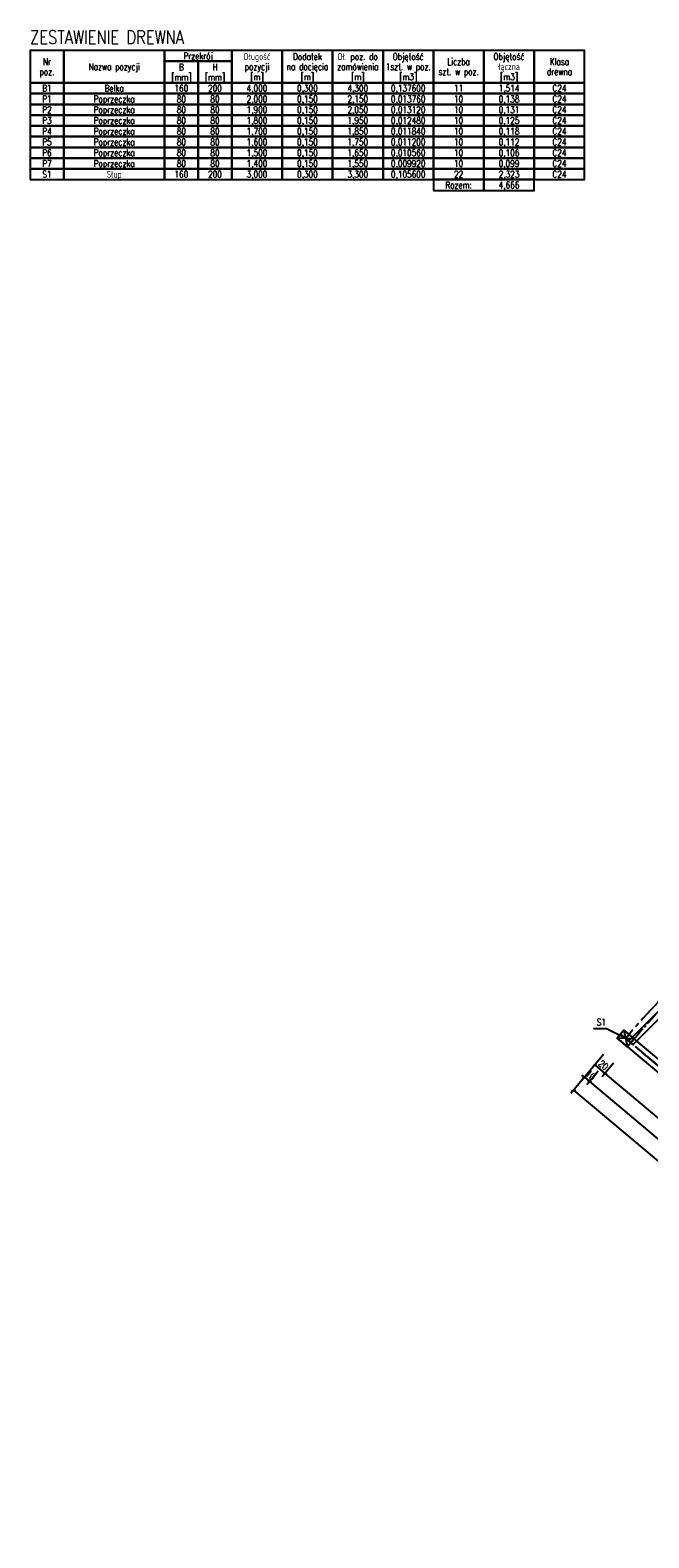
# Model space of a CAD drawing. Header units: millimetres. Extents: x -1338 to 3882, y -2854 to -470.
# Tile 1 of 7: x -1338 to -417, y -2744 to -502. Entities that reach past the tile are written whole.
import ezdxf
from ezdxf.enums import TextEntityAlignment as Align

# ---------------------------------------------------------------- set-up
doc = ezdxf.new("R2010")
doc.units = ezdxf.units.MM
doc.header["$PDMODE"] = 34
doc.header["$PDSIZE"] = 20
doc.linetypes.add('CENTER2', pattern=[28.575, 19.05, -3.175, 3.175, -3.175])
for name, color, linetype in [('e-cad_cienkie', 1, 'Continuous'), ('e-cad_kontur', 2, 'Continuous'), ('e-cad_opisy', 7, 'Continuous'), ('e-cad_osie', 6, 'CENTER2'), ('e-cad_wymiary', 1, 'Continuous')]:
    doc.layers.add(name, color=color, linetype=linetype)
doc.layers.add('e-cad_rzutnie', color=61, linetype='Continuous', plot=False)
doc.styles.add('e-cad_1', font='simplex.shx', dxfattribs={"width": 0.8})
doc.dimstyles.new('e-cad_1_50_[cm]', dxfattribs={"dimscale": 5, "dimtxt": 2, "dimasz": 1, "dimexe": 1.25, "dimexo": 0.625, "dimtad": 1, "dimdec": 1, "dimrnd": 0.5, "dimzin": 9, "dimtxsty": 'e-cad_1', "dimblk": 'ARCHTICK', "dimcen": 2.5, "dimclrd": 256, "dimclre": 256, "dimclrt": 7, "dimadec": 0, "dimazin": 0, "dimtfac": 1, "dimtix": 1, "dimtmove": 0, "dimatfit": 3, "dimfxl": 4, "dimfxlon": 1, "dimarcsym": 0})

# ---------------------------------------------------------------- blocks, each defined once
blk = doc.blocks.new('_ArchTick')
at = {"color": 0, "linetype": 'ByBlock', "const_width": 0.15}
blk.add_lwpolyline([(-0.5, -0.5), (0.5, 0.5)], dxfattribs=at)
blk = doc.blocks.new('*D61')
at = {"layer": 'Defpoints', "color": 0, "ltscale": 2}
for p in [(-464.7, -2001.2), (-449.4, -2014), (-482.7, -2053.7)]:
    blk.add_point(p, dxfattribs=at)
at = {"layer": 'e-cad_wymiary', "lineweight": -2, "ltscale": 2}
for p, q in [((-485.1, -2025.5), (-502, -2045.6)), ((-469.8, -2038.4), (-486.7, -2058.5)), ((-498, -2040.8), (-482.7, -2053.7))]:
    blk.add_line(p, q, dxfattribs=at)
at = {"layer": 'e-cad_wymiary', "lineweight": -2, "ltscale": 2, "xscale": 5, "yscale": 5, "zscale": 5}
for p, rotation in [((-498, -2040.8), 139.9999999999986), ((-482.7, -2053.7), 319.9999999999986)]:
    blk.add_blockref('_ArchTick', p, dxfattribs=dict(at, rotation=rotation))
at = {"layer": 'e-cad_wymiary', "color": 7, "ltscale": 2, "insert": (-485.1, -2041), "char_height": 10, "attachment_point": 5, "rotation": 320, "style": 'e-cad_1'}
blk.add_mtext('20', dxfattribs=at)
blk = doc.blocks.new('*D62')
at = {"layer": 'Defpoints', "color": 0, "ltscale": 2}
for p in [(-449.4, -2014), (-173.6, -2245.4), (-206.9, -2285.1)]:
    blk.add_point(p, dxfattribs=at)
at = {"layer": 'e-cad_wymiary', "lineweight": -2, "ltscale": 2}
for p, q in [((-469.8, -2038.4), (-486.7, -2058.5)), ((-482.7, -2053.7), (-206.9, -2285.1)), ((-194, -2269.8), (-210.9, -2289.9))]:
    blk.add_line(p, q, dxfattribs=at)
at = {"layer": 'e-cad_wymiary', "lineweight": -2, "ltscale": 2, "xscale": 5, "yscale": 5, "zscale": 5}
for p, rotation in [((-482.7, -2053.7), 139.9999999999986), ((-206.9, -2285.1), 319.9999999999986)]:
    blk.add_blockref('_ArchTick', p, dxfattribs=dict(at, rotation=rotation))
at = {"layer": 'e-cad_wymiary', "color": 7, "ltscale": 2, "insert": (-339.5, -2163.2), "char_height": 10, "attachment_point": 5, "rotation": 320, "style": 'e-cad_1'}
blk.add_mtext('360', dxfattribs=at)
blk = doc.blocks.new('*D65')
at = {"layer": 'Defpoints', "color": 0, "ltscale": 2}
for p in [(-464.7, -2001.2), (-457, -2007.6), (-505.7, -2065.5)]:
    blk.add_point(p, dxfattribs=at)
at = {"layer": 'e-cad_wymiary', "lineweight": -2, "ltscale": 2}
for p, q in [((-500.5, -2043.8), (-517.3, -2063.9)), ((-513.3, -2059.1), (-517.2, -2055.9)), ((-513.3, -2059.1), (-505.7, -2065.5)), ((-492.8, -2050.2), (-509.7, -2070.3)), ((-505.7, -2065.5), (-501.8, -2068.8))]:
    blk.add_line(p, q, dxfattribs=at)
at = {"layer": 'e-cad_wymiary', "lineweight": -2, "ltscale": 2, "xscale": 5, "yscale": 5, "zscale": 5}
for p, rotation in [((-513.3, -2059.1), 319.9999999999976), ((-505.7, -2065.5), 139.9999999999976)]:
    blk.add_blockref('_ArchTick', p, dxfattribs=dict(at, rotation=rotation))
at = {"layer": 'e-cad_wymiary', "color": 7, "ltscale": 2, "insert": (-504.3, -2056.1), "char_height": 10, "attachment_point": 5, "rotation": 320, "style": 'e-cad_1'}
blk.add_mtext('10', dxfattribs=at)
blk = doc.blocks.new('*D66')
at = {"layer": 'Defpoints', "color": 0, "ltscale": 2}
for p in [(-457, -2007.6), (-165.9, -2251.9), (-214.6, -2309.8)]:
    blk.add_point(p, dxfattribs=at)
at = {"layer": 'e-cad_wymiary', "lineweight": -2, "ltscale": 2}
for p, q in [((-492.8, -2050.2), (-509.7, -2070.3)), ((-505.7, -2065.5), (-214.6, -2309.8)), ((-201.7, -2294.5), (-218.6, -2314.6))]:
    blk.add_line(p, q, dxfattribs=at)
at = {"layer": 'e-cad_wymiary', "lineweight": -2, "ltscale": 2, "xscale": 5, "yscale": 5, "zscale": 5}
for p, rotation in [((-505.7, -2065.5), 139.9999999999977), ((-214.6, -2309.8), 319.9999999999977)]:
    blk.add_blockref('_ArchTick', p, dxfattribs=dict(at, rotation=rotation))
at = {"layer": 'e-cad_wymiary', "color": 7, "ltscale": 2, "insert": (-354.9, -2181.4), "char_height": 10, "attachment_point": 5, "rotation": 320, "style": 'e-cad_1'}
blk.add_mtext('380', dxfattribs=at)
blk = doc.blocks.new('*D68')
at = {"layer": 'Defpoints', "color": 0, "ltscale": 2}
for p in [(-464.7, -2001.2), (-158.3, -2258.3), (-223.1, -2335.5)]:
    blk.add_point(p, dxfattribs=at)
at = {"layer": 'e-cad_wymiary', "lineweight": -2, "ltscale": 2}
for p, q in [((-516.7, -2063.1), (-533.5, -2083.2)), ((-529.5, -2078.4), (-223.1, -2335.5)), ((-210.2, -2320.2), (-227.1, -2340.3))]:
    blk.add_line(p, q, dxfattribs=at)
at = {"layer": 'e-cad_wymiary', "lineweight": -2, "ltscale": 2, "xscale": 5, "yscale": 5, "zscale": 5}
for p, rotation in [((-529.5, -2078.4), 139.9999999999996), ((-223.1, -2335.5), 319.9999999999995)]:
    blk.add_blockref('_ArchTick', p, dxfattribs=dict(at, rotation=rotation))
at = {"layer": 'e-cad_wymiary', "color": 7, "ltscale": 2, "insert": (-371.1, -2200.7), "char_height": 10, "attachment_point": 5, "rotation": 320, "style": 'e-cad_1'}
blk.add_mtext('400', dxfattribs=at)

msp = doc.modelspace()

# ---------------------------------------------------------------- linework, layer by layer
at = {"layer": 'e-cad_cienkie', "ltscale": 2}
for points in [[(-1337.98, -580.15), (-1287.98, -580.15), (-1287.98, -532.15), (-1337.98, -532.15)], [(-1287.98, -580.15), (-1137.98, -580.15), (-1137.98, -532.15), (-1287.98, -532.15)], [(-1137.98, -548.15), (-1037.98, -548.15), (-1037.98, -532.15), (-1137.98, -532.15)], [(-1037.98, -580.15), (-962.98, -580.15), (-962.98, -532.15), (-1037.98, -532.15)], [(-962.98, -580.15), (-887.98, -580.15), (-887.98, -532.15), (-962.98, -532.15)], [(-887.98, -580.15), (-812.98, -580.15), (-812.98, -532.15), (-887.98, -532.15)], [(-812.98, -580.15), (-737.98, -580.15), (-737.98, -532.15), (-812.98, -532.15)], [(-737.98, -580.15), (-662.98, -580.15), (-662.98, -532.15), (-737.98, -532.15)], [(-662.98, -580.15), (-587.98, -580.15), (-587.98, -532.15), (-662.98, -532.15)], [(-587.98, -580.15), (-512.98, -580.15), (-512.98, -532.15), (-587.98, -532.15)], [(-1137.98, -580.15), (-1087.98, -580.15), (-1087.98, -548.15), (-1137.98, -548.15)], [(-1087.98, -580.15), (-1037.98, -580.15), (-1037.98, -548.15), (-1087.98, -548.15)], [(-1337.98, -596.15), (-1287.98, -596.15), (-1287.98, -580.15), (-1337.98, -580.15)], [(-1287.98, -596.15), (-1137.98, -596.15), (-1137.98, -580.15), (-1287.98, -580.15)], [(-1137.98, -596.15), (-1087.98, -596.15), (-1087.98, -580.15), (-1137.98, -580.15)], [(-1087.98, -596.15), (-1037.98, -596.15), (-1037.98, -580.15), (-1087.98, -580.15)], [(-1037.98, -596.15), (-962.98, -596.15), (-962.98, -580.15), (-1037.98, -580.15)], [(-962.98, -596.15), (-887.98, -596.15), (-887.98, -580.15), (-962.98, -580.15)], [(-887.98, -596.15), (-812.98, -596.15), (-812.98, -580.15), (-887.98, -580.15)], [(-812.98, -596.15), (-737.98, -596.15), (-737.98, -580.15), (-812.98, -580.15)], [(-737.98, -596.15), (-662.98, -596.15), (-662.98, -580.15), (-737.98, -580.15)], [(-662.98, -596.15), (-587.98, -596.15), (-587.98, -580.15), (-662.98, -580.15)], [(-587.98, -596.15), (-512.98, -596.15), (-512.98, -580.15), (-587.98, -580.15)], [(-1337.98, -612.15), (-1287.98, -612.15), (-1287.98, -596.15), (-1337.98, -596.15)], [(-1287.98, -612.15), (-1137.98, -612.15), (-1137.98, -596.15), (-1287.98, -596.15)], [(-1137.98, -612.15), (-1087.98, -612.15), (-1087.98, -596.15), (-1137.98, -596.15)], [(-1087.98, -612.15), (-1037.98, -612.15), (-1037.98, -596.15), (-1087.98, -596.15)], [(-1037.98, -612.15), (-962.98, -612.15), (-962.98, -596.15), (-1037.98, -596.15)], [(-962.98, -612.15), (-887.98, -612.15), (-887.98, -596.15), (-962.98, -596.15)], [(-887.98, -612.15), (-812.98, -612.15), (-812.98, -596.15), (-887.98, -596.15)], [(-812.98, -612.15), (-737.98, -612.15), (-737.98, -596.15), (-812.98, -596.15)], [(-737.98, -612.15), (-662.98, -612.15), (-662.98, -596.15), (-737.98, -596.15)], [(-662.98, -612.15), (-587.98, -612.15), (-587.98, -596.15), (-662.98, -596.15)], [(-587.98, -612.15), (-512.98, -612.15), (-512.98, -596.15), (-587.98, -596.15)], [(-1337.98, -628.15), (-1287.98, -628.15), (-1287.98, -612.15), (-1337.98, -612.15)], [(-1287.98, -628.15), (-1137.98, -628.15), (-1137.98, -612.15), (-1287.98, -612.15)], [(-1137.98, -628.15), (-1087.98, -628.15), (-1087.98, -612.15), (-1137.98, -612.15)], [(-1087.98, -628.15), (-1037.98, -628.15), (-1037.98, -612.15), (-1087.98, -612.15)], [(-1037.98, -628.15), (-962.98, -628.15), (-962.98, -612.15), (-1037.98, -612.15)], [(-962.98, -628.15), (-887.98, -628.15), (-887.98, -612.15), (-962.98, -612.15)], [(-887.98, -628.15), (-812.98, -628.15), (-812.98, -612.15), (-887.98, -612.15)], [(-812.98, -628.15), (-737.98, -628.15), (-737.98, -612.15), (-812.98, -612.15)], [(-737.98, -628.15), (-662.98, -628.15), (-662.98, -612.15), (-737.98, -612.15)], [(-662.98, -628.15), (-587.98, -628.15), (-587.98, -612.15), (-662.98, -612.15)], [(-587.98, -628.15), (-512.98, -628.15), (-512.98, -612.15), (-587.98, -612.15)], [(-1337.98, -644.15), (-1287.98, -644.15), (-1287.98, -628.15), (-1337.98, -628.15)], [(-1337.98, -660.15), (-1287.98, -660.15), (-1287.98, -644.15), (-1337.98, -644.15)], [(-1287.98, -644.15), (-1137.98, -644.15), (-1137.98, -628.15), (-1287.98, -628.15)], [(-1287.98, -660.15), (-1137.98, -660.15), (-1137.98, -644.15), (-1287.98, -644.15)], [(-1137.98, -644.15), (-1087.98, -644.15), (-1087.98, -628.15), (-1137.98, -628.15)], [(-1137.98, -660.15), (-1087.98, -660.15), (-1087.98, -644.15), (-1137.98, -644.15)], [(-1087.98, -644.15), (-1037.98, -644.15), (-1037.98, -628.15), (-1087.98, -628.15)], [(-1087.98, -660.15), (-1037.98, -660.15), (-1037.98, -644.15), (-1087.98, -644.15)], [(-1037.98, -644.15), (-962.98, -644.15), (-962.98, -628.15), (-1037.98, -628.15)], [(-1037.98, -660.15), (-962.98, -660.15), (-962.98, -644.15), (-1037.98, -644.15)], [(-962.98, -644.15), (-887.98, -644.15), (-887.98, -628.15), (-962.98, -628.15)], [(-962.98, -660.15), (-887.98, -660.15), (-887.98, -644.15), (-962.98, -644.15)], [(-887.98, -644.15), (-812.98, -644.15), (-812.98, -628.15), (-887.98, -628.15)], [(-887.98, -660.15), (-812.98, -660.15), (-812.98, -644.15), (-887.98, -644.15)], [(-812.98, -644.15), (-737.98, -644.15), (-737.98, -628.15), (-812.98, -628.15)], [(-812.98, -660.15), (-737.98, -660.15), (-737.98, -644.15), (-812.98, -644.15)], [(-737.98, -644.15), (-662.98, -644.15), (-662.98, -628.15), (-737.98, -628.15)], [(-737.98, -660.15), (-662.98, -660.15), (-662.98, -644.15), (-737.98, -644.15)], [(-662.98, -644.15), (-587.98, -644.15), (-587.98, -628.15), (-662.98, -628.15)], [(-662.98, -660.15), (-587.98, -660.15), (-587.98, -644.15), (-662.98, -644.15)], [(-587.98, -644.15), (-512.98, -644.15), (-512.98, -628.15), (-587.98, -628.15)], [(-587.98, -660.15), (-512.98, -660.15), (-512.98, -644.15), (-587.98, -644.15)], [(-1337.98, -676.15), (-1287.98, -676.15), (-1287.98, -660.15), (-1337.98, -660.15)], [(-1287.98, -676.15), (-1137.98, -676.15), (-1137.98, -660.15), (-1287.98, -660.15)], [(-1137.98, -676.15), (-1087.98, -676.15), (-1087.98, -660.15), (-1137.98, -660.15)], [(-1087.98, -676.15), (-1037.98, -676.15), (-1037.98, -660.15), (-1087.98, -660.15)], [(-1037.98, -676.15), (-962.98, -676.15), (-962.98, -660.15), (-1037.98, -660.15)], [(-962.98, -676.15), (-887.98, -676.15), (-887.98, -660.15), (-962.98, -660.15)], [(-887.98, -676.15), (-812.98, -676.15), (-812.98, -660.15), (-887.98, -660.15)], [(-812.98, -676.15), (-737.98, -676.15), (-737.98, -660.15), (-812.98, -660.15)], [(-737.98, -676.15), (-662.98, -676.15), (-662.98, -660.15), (-737.98, -660.15)], [(-662.98, -676.15), (-587.98, -676.15), (-587.98, -660.15), (-662.98, -660.15)], [(-587.98, -676.15), (-512.98, -676.15), (-512.98, -660.15), (-587.98, -660.15)], [(-1337.98, -692.15), (-1287.98, -692.15), (-1287.98, -676.15), (-1337.98, -676.15)], [(-1337.98, -708.15), (-1287.98, -708.15), (-1287.98, -692.15), (-1337.98, -692.15)], [(-1287.98, -692.15), (-1137.98, -692.15), (-1137.98, -676.15), (-1287.98, -676.15)], [(-1287.98, -708.15), (-1137.98, -708.15), (-1137.98, -692.15), (-1287.98, -692.15)], [(-1137.98, -692.15), (-1087.98, -692.15), (-1087.98, -676.15), (-1137.98, -676.15)], [(-1137.98, -708.15), (-1087.98, -708.15), (-1087.98, -692.15), (-1137.98, -692.15)], [(-1087.98, -692.15), (-1037.98, -692.15), (-1037.98, -676.15), (-1087.98, -676.15)], [(-1087.98, -708.15), (-1037.98, -708.15), (-1037.98, -692.15), (-1087.98, -692.15)], [(-1037.98, -692.15), (-962.98, -692.15), (-962.98, -676.15), (-1037.98, -676.15)], [(-1037.98, -708.15), (-962.98, -708.15), (-962.98, -692.15), (-1037.98, -692.15)], [(-962.98, -692.15), (-887.98, -692.15), (-887.98, -676.15), (-962.98, -676.15)], [(-962.98, -708.15), (-887.98, -708.15), (-887.98, -692.15), (-962.98, -692.15)], [(-887.98, -692.15), (-812.98, -692.15), (-812.98, -676.15), (-887.98, -676.15)], [(-887.98, -708.15), (-812.98, -708.15), (-812.98, -692.15), (-887.98, -692.15)], [(-812.98, -692.15), (-737.98, -692.15), (-737.98, -676.15), (-812.98, -676.15)], [(-812.98, -708.15), (-737.98, -708.15), (-737.98, -692.15), (-812.98, -692.15)], [(-737.98, -692.15), (-662.98, -692.15), (-662.98, -676.15), (-737.98, -676.15)], [(-737.98, -708.15), (-662.98, -708.15), (-662.98, -692.15), (-737.98, -692.15)], [(-662.98, -692.15), (-587.98, -692.15), (-587.98, -676.15), (-662.98, -676.15)], [(-662.98, -708.15), (-587.98, -708.15), (-587.98, -692.15), (-662.98, -692.15)], [(-587.98, -692.15), (-512.98, -692.15), (-512.98, -676.15), (-587.98, -676.15)], [(-587.98, -708.15), (-512.98, -708.15), (-512.98, -692.15), (-587.98, -692.15)], [(-1337.98, -724.15), (-1287.98, -724.15), (-1287.98, -708.15), (-1337.98, -708.15)], [(-1287.98, -724.15), (-1137.98, -724.15), (-1137.98, -708.15), (-1287.98, -708.15)], [(-1137.98, -724.15), (-1087.98, -724.15), (-1087.98, -708.15), (-1137.98, -708.15)], [(-1087.98, -724.15), (-1037.98, -724.15), (-1037.98, -708.15), (-1087.98, -708.15)], [(-1037.98, -724.15), (-962.98, -724.15), (-962.98, -708.15), (-1037.98, -708.15)], [(-962.98, -724.15), (-887.98, -724.15), (-887.98, -708.15), (-962.98, -708.15)], [(-887.98, -724.15), (-812.98, -724.15), (-812.98, -708.15), (-887.98, -708.15)], [(-812.98, -724.15), (-737.98, -724.15), (-737.98, -708.15), (-812.98, -708.15)], [(-737.98, -724.15), (-662.98, -724.15), (-662.98, -708.15), (-737.98, -708.15)], [(-662.98, -724.15), (-587.98, -724.15), (-587.98, -708.15), (-662.98, -708.15)], [(-587.98, -724.15), (-512.98, -724.15), (-512.98, -708.15), (-587.98, -708.15)], [(-737.98, -740.15), (-662.98, -740.15), (-662.98, -724.15), (-737.98, -724.15)], [(-662.98, -740.15), (-587.98, -740.15), (-587.98, -724.15), (-662.98, -724.15)]]:
    msp.add_lwpolyline(points, close=True, dxfattribs=at)
at = {"layer": 'e-cad_cienkie'}
for points in [[(-454.42, -1988.91), (-449.38, -2014.03)], [(-439.1, -2001.77), (-464.7, -2001.17)]]:
    msp.add_lwpolyline(points, dxfattribs=at)
at = {"layer": 'e-cad_kontur'}
for points in [[(-447.07, -2005.07), (-305.64, -1863.64), (-141.51, -1748.71), (40.08, -1664.03), (233.62, -1612.18), (433.22, -1594.71), (632.83, -1612.18), (826.36, -1664.03), (1007.96, -1748.71), (1172.08, -1863.64), (1313.52, -2005.07)], [(-441.41, -2010.73), (-300.47, -1869.79), (-137.49, -1755.67), (42.83, -1671.58), (235.02, -1620.08), (433.22, -1602.74), (631.43, -1620.08), (823.62, -1671.58), (1003.94, -1755.67), (1166.92, -1869.79), (1307.86, -2010.73)]]:
    msp.add_lwpolyline(points, dxfattribs=at)
for points in [[(-439.1, -2001.77), (-449.38, -2014.03), (-464.7, -2001.17), (-454.42, -1988.91)], [(-454.42, -1988.91), (-464.7, -2001.17), (-158.28, -2258.28), (-148, -2246.03)]]:
    msp.add_lwpolyline(points, close=True, dxfattribs=at)
at = {"layer": 'e-cad_osie', "ltscale": 2}
msp.add_line((433.22, -2744.18), (-451.9, -2001.47), dxfattribs=at)
at = {"layer": 'e-cad_osie'}
msp.add_lwpolyline([(-459.56, -1995.04), (-153.14, -2252.16)], dxfattribs=at)
at = {"layer": 'e-cad_osie', "ltscale": 2}
msp.add_arc((433.22, -2744.18), 1155.45, 40, 140, dxfattribs=at)
at = {"layer": 'e-cad_rzutnie', "color": 251, "linetype": 'CENTER2'}
msp.add_arc((433.22, -2744.18), 1145.45, 40, 140, dxfattribs=at)

# ---------------------------------------------------------------- texts
at = {"layer": 'e-cad_opisy', "ltscale": 2, "style": 'e-cad_1', "width": 0.8}
for s, height, p in [('ZESTAWIENIE DREWNA', 20, (-1337.98, -522.15)), ('S1', 10, (-494.96, -1982.35))]:
    msp.add_text(s, height=height, dxfattribs=at).set_placement(p)
for s, p in [('Przekrój', (-1087.98, -545.15)), ('Długość', (-1000.48, -546.15)), ('Dodatek', (-925.48, -546.15)), ('Dł. poz. do', (-850.48, -546.15)), ('Objętość', (-775.48, -546.15)), ('Objętość', (-625.48, -546.15)), ('Nr', (-1312.98, -553.65)), ('Nazwa pozycji', (-1212.98, -561.15)), ('B', (-1112.98, -561.65)), ('H', (-1062.98, -561.65)), ('pozycji', (-1000.48, -561.15)), ('na docięcia', (-925.48, -561.15)), ('zamówienia', (-850.48, -561.15)), ('1szt. w poz.', (-775.48, -561.15)), ('szt. w poz.', (-700.48, -568.65)), ('Liczba', (-700.48, -553.65)), ('łączna', (-625.48, -561.15)), ('drewna', (-550.48, -568.65)), ('Klasa', (-550.48, -553.65)), ('poz.', (-1312.98, -568.65)), ('Belka', (-1212.98, -593.15)), ('[mm]', (-1112.98, -576.65)), ('160', (-1112.98, -593.15)), ('[mm]', (-1062.98, -576.65)), ('200', (-1062.98, -593.15)), ('4,000', (-1000.48, -593.15)), ('[m]', (-1000.48, -576.15)), ('0,300', (-925.48, -593.15)), ('[m]', (-925.48, -576.15)), ('4,300', (-850.48, -593.15)), ('[m]', (-850.48, -576.15)), ('0,137600', (-775.48, -593.15)), ('[m3]', (-775.48, -576.15)), ('[m3]', (-625.48, -576.15)), ('C24', (-550.48, -593.15)), ('B1', (-1312.98, -593.15)), ('P1', (-1312.98, -609.15)), ('Poprzeczka', (-1212.98, -609.15)), ('80', (-1112.98, -609.15)), ('80', (-1062.98, -609.15)), ('2,000', (-1000.48, -609.15)), ('0,150', (-925.48, -609.15)), ('2,150', (-850.48, -609.15)), ('0,013760', (-775.48, -609.15)), ('11', (-700.48, -593.15)), ('10', (-700.48, -609.15)), ('0,138', (-625.48, -609.15)), ('1,514', (-625.48, -593.15)), ('C24', (-550.48, -609.15)), ('P2', (-1312.98, -625.15)), ('Poprzeczka', (-1212.98, -625.15)), ('80', (-1112.98, -625.15)), ('80', (-1062.98, -625.15)), ('1,900', (-1000.48, -625.15)), ('0,150', (-925.48, -625.15)), ('2,050', (-850.48, -625.15)), ('0,013120', (-775.48, -625.15)), ('10', (-700.48, -625.15)), ('0,131', (-625.48, -625.15)), ('C24', (-550.48, -625.15)), ('P3', (-1312.98, -641.15)), ('P4', (-1312.98, -657.15)), ('Poprzeczka', (-1212.98, -641.15)), ('Poprzeczka', (-1212.98, -657.15)), ('80', (-1112.98, -641.15)), ('80', (-1112.98, -657.15)), ('80', (-1062.98, -641.15)), ('80', (-1062.98, -657.15)), ('1,800', (-1000.48, -641.15)), ('1,700', (-1000.48, -657.15)), ('0,150', (-925.48, -641.15)), ('0,150', (-925.48, -657.15)), ('1,950', (-850.48, -641.15)), ('1,850', (-850.48, -657.15)), ('0,012480', (-775.48, -641.15)), ('0,011840', (-775.48, -657.15)), ('10', (-700.48, -641.15)), ('10', (-700.48, -657.15)), ('0,125', (-625.48, -641.15)), ('0,118', (-625.48, -657.15)), ('C24', (-550.48, -641.15)), ('C24', (-550.48, -657.15)), ('P5', (-1312.98, -673.15)), ('Poprzeczka', (-1212.98, -673.15)), ('80', (-1112.98, -673.15)), ('80', (-1062.98, -673.15)), ('1,600', (-1000.48, -673.15)), ('0,150', (-925.48, -673.15)), ('1,750', (-850.48, -673.15)), ('0,011200', (-775.48, -673.15)), ('10', (-700.48, -673.15)), ('0,112', (-625.48, -673.15)), ('C24', (-550.48, -673.15)), ('P6', (-1312.98, -689.15)), ('Poprzeczka', (-1212.98, -689.15)), ('Poprzeczka', (-1212.98, -705.15)), ('80', (-1112.98, -689.15)), ('80', (-1112.98, -705.15)), ('80', (-1062.98, -689.15)), ('80', (-1062.98, -705.15)), ('1,500', (-1000.48, -689.15)), ('1,400', (-1000.48, -705.15)), ('0,150', (-925.48, -689.15)), ('0,150', (-925.48, -705.15)), ('1,650', (-850.48, -689.15)), ('1,550', (-850.48, -705.15)), ('0,010560', (-775.48, -689.15)), ('0,009920', (-775.48, -705.15)), ('10', (-700.48, -689.15)), ('10', (-700.48, -705.15)), ('0,106', (-625.48, -689.15)), ('0,099', (-625.48, -705.15)), ('C24', (-550.48, -689.15)), ('C24', (-550.48, -705.15)), ('S1', (-1312.98, -721.15)), ('P7', (-1312.98, -705.15)), ('Słup', (-1212.98, -721.15)), ('160', (-1112.98, -721.15)), ('200', (-1062.98, -721.15)), ('3,000', (-1000.48, -721.15)), ('0,300', (-925.48, -721.15)), ('3,300', (-850.48, -721.15)), ('0,105600', (-775.48, -721.15)), ('22', (-700.48, -721.15)), ('2,323', (-625.48, -721.15)), ('C24', (-550.48, -721.15)), ('Razem:', (-700.48, -737.15)), ('4,666', (-625.48, -737.15))]:
    msp.add_text(s, height=10, dxfattribs=at).set_placement(p, align=Align.CENTER)

# ---------------------------------------------------------------- dimensions: what is measured, and where the dimension line sits
at = {"layer": 'e-cad_wymiary', "ltscale": 2}
for p2, distance, picture, middle in [((-158.28, -2258.28), -100.82, '*D68', (-371.07, -2200.73)), ((-457.04, -2007.6), -75.64, '*D65', (-504.27, -2056.1)), ((-449.38, -2014.03), -51.76, '*D61', (-485.09, -2041.02))]:
    dim = msp.add_aligned_dim(p1=(-464.7, -2001.17), p2=p2, distance=distance, dimstyle='e-cad_1_50_[cm]', dxfattribs=at)
    dim.commit()
    dim.dimension.update_dxf_attribs({"geometry": picture, "text_midpoint": middle})
for base, p1, p2, picture, middle in [((-214.56, -2309.8), (-457.04, -2007.6), (-165.95, -2251.86), '*D66', (-354.89, -2181.44)), ((-206.88, -2285.08), (-449.38, -2014.03), (-173.61, -2245.43), '*D62', (-339.54, -2163.15))]:
    dim = msp.add_linear_dim(base=base, p1=p1, p2=p2, angle=320, dimstyle='e-cad_1_50_[cm]', override={"dimtmove": 1}, dxfattribs=at)
    dim.commit()
    dim.dimension.update_dxf_attribs({"geometry": picture, "text_midpoint": middle})

# ---------------------------------------------------------------- leaders
at = {"layer": 'e-cad_cienkie', "ltscale": 2}
msp.add_leader([(-451.9, -2001.47), (-480.43, -1987.35), (-499.96, -1987.35)], dimstyle='e-cad_1_50_[cm]', dxfattribs=at)

doc.saveas('drawing.dxf')
